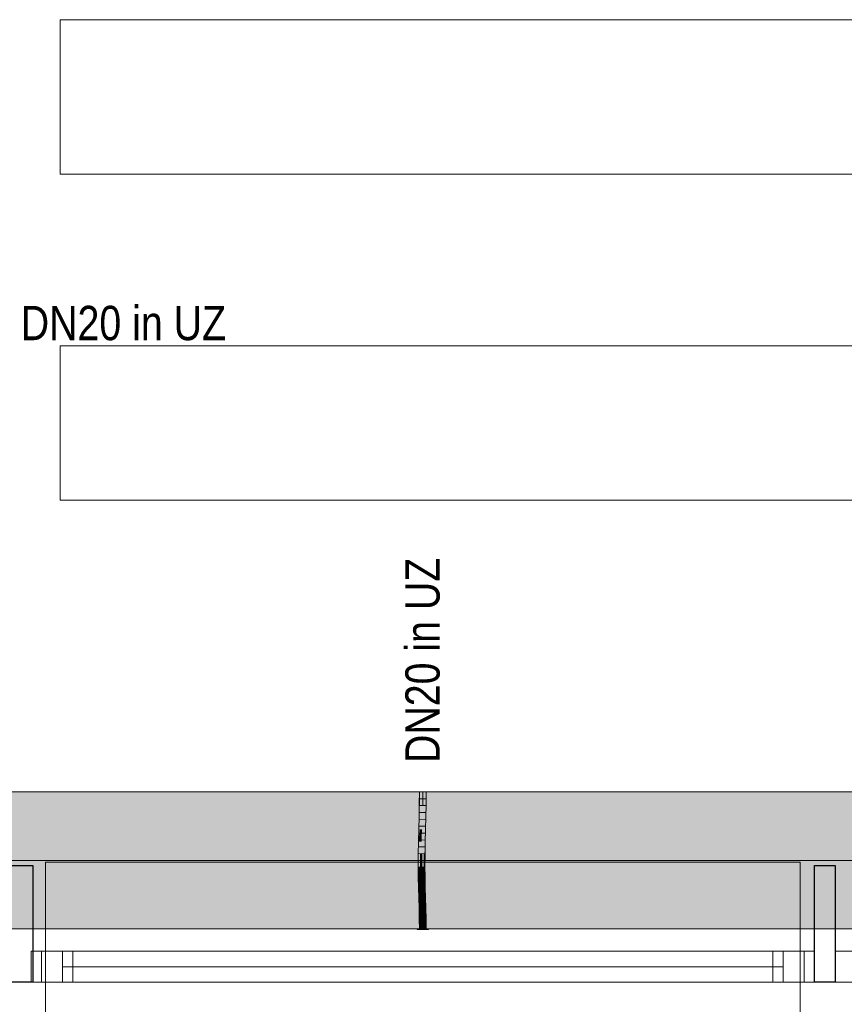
# Model space of a CAD drawing. Extents: x -420 to 300, y 62 to 1162.
# Tile 7 of 130: x -297 to -249, y 376 to 433. Entities that reach past the tile are written whole.
import ezdxf
from ezdxf.lldxf.tags import DXFTag

# ---------------------------------------------------------------- set-up
doc = ezdxf.new("R2010")
doc.units = 0
doc.layers.get('0').update_dxf_attribs({"lineweight": 35})
for name, color, linetype, lineweight, true_color in [('30 -33 Aussenwände- 7 Fassade_ Elemente', 7, 'Continuous', 9, 0x00aacc), ('30 -35 Decken- 1 Konstruktion-Träger- Stahlbeton', 7, 'grob-A06G9F4K8I', 13, 0x33aa00), ('60- 61 allgemeine Ausstattung- 1 Möbel', 7, 'Continuous', 9, 0x00cccc), ('E_Leerrohr 20', 7, 'Continuous', 13, 0xcc0099), ('E_Leerrohr 20-Shading', 7, 'Continuous', 13, 0xcc0099)]:
    doc.layers.add(name, color=color, linetype=linetype, lineweight=lineweight, true_color=true_color)
doc.layers.add('70 -71 Achsen- 1 Gebäudeachsen', color=7, linetype='STRICHPUNKT2-A06G9F4J8I', lineweight=18)
doc.layers.add('Detailelementbeschriftung', color=7, linetype='Continuous', lineweight=9)
doc.layers.add('iwb_Schraffur_Unterzug', color=7, linetype='Continuous', lineweight=5, true_color=0xffffcc, plot=False)
doc.styles.get("Standard").update_dxf_attribs({"font": 'ARIALN.TTF'})
tags = doc.linetypes.add('grob-A06G9F4K8I', pattern=[14, 3, -8, 3]).pattern_tags.tags
tags[8:9] = [DXFTag(74, 4), DXFTag(75, 0), DXFTag(340, '0'), DXFTag(46, 0.0), DXFTag(50, 0.0), DXFTag(44, 0.0), DXFTag(45, 0.0)]
tags[6:7] = [DXFTag(74, 4), DXFTag(75, 0), DXFTag(340, '0'), DXFTag(46, 0.0), DXFTag(50, 0.0), DXFTag(44, 0.0), DXFTag(45, 0.0)]
tags[4:5] = [DXFTag(74, 4), DXFTag(75, 0), DXFTag(340, '0'), DXFTag(46, 0.0), DXFTag(50, 0.0), DXFTag(44, 0.0), DXFTag(45, 0.0)]
tags = doc.linetypes.add('STRICHPUNKT2', pattern=[12.7, 6.35, -3.175, 0, -3.175]).pattern_tags.tags
tags[10:11] = [DXFTag(74, 4), DXFTag(75, 0), DXFTag(340, '0'), DXFTag(46, 0.0), DXFTag(50, 0.0), DXFTag(44, 0.0), DXFTag(45, 0.0)]
tags[8:9] = [DXFTag(74, 4), DXFTag(75, 0), DXFTag(340, '0'), DXFTag(46, 0.0), DXFTag(50, 0.0), DXFTag(44, 0.0), DXFTag(45, 0.0)]
tags[6:7] = [DXFTag(74, 4), DXFTag(75, 0), DXFTag(340, '0'), DXFTag(46, 0.0), DXFTag(50, 0.0), DXFTag(44, 0.0), DXFTag(45, 0.0)]
tags[4:5] = [DXFTag(74, 4), DXFTag(75, 0), DXFTag(340, '0'), DXFTag(46, 0.0), DXFTag(50, 0.0), DXFTag(44, 0.0), DXFTag(45, 0.0)]
tags = doc.linetypes.add('STRICHPUNKT2-A06G9F4J8I', pattern=[12.7, 6.35, -3.175, 0, -3.175]).pattern_tags.tags
tags[10:11] = [DXFTag(74, 4), DXFTag(75, 0), DXFTag(340, '0'), DXFTag(46, 0.0), DXFTag(50, 0.0), DXFTag(44, 0.0), DXFTag(45, 0.0)]
tags[8:9] = [DXFTag(74, 4), DXFTag(75, 0), DXFTag(340, '0'), DXFTag(46, 0.0), DXFTag(50, 0.0), DXFTag(44, 0.0), DXFTag(45, 0.0)]
tags[6:7] = [DXFTag(74, 4), DXFTag(75, 0), DXFTag(340, '0'), DXFTag(46, 0.0), DXFTag(50, 0.0), DXFTag(44, 0.0), DXFTag(45, 0.0)]
tags[4:5] = [DXFTag(74, 4), DXFTag(75, 0), DXFTag(340, '0'), DXFTag(46, 0.0), DXFTag(50, 0.0), DXFTag(44, 0.0), DXFTag(45, 0.0)]

# ---------------------------------------------------------------- blocks, each defined once
blk = doc.blocks.new('Shading-A06G9F158I', base_point=(-273.025, 385.538))
at = {"layer": 'E_Leerrohr 20-Shading', "color": 223, "true_color": 0xc67fb4}
for points in [[(-273.306, 388.441), (-273.364, 388.441), (-273.312, 387.719), (-273.371, 387.72)], [(-272.964, 388.441), (-273.023, 388.441), (-272.971, 387.714), (-273.029, 387.714)], [(-273.312, 387.719), (-273.371, 387.72), (-273.329, 386.995), (-273.386, 386.997)], [(-273.327, 386.995), (-273.312, 387.719), (-273.329, 386.995)], [(-272.975, 387.714), (-273.029, 387.714), (-273.001, 386.987), (-273.045, 386.988)], [(-272.986, 386.987), (-272.971, 387.714), (-273.001, 386.987), (-272.975, 387.714)], [(-273.329, 386.995), (-273.386, 386.997), (-273.352, 386.271), (-273.406, 386.272)], [(-273.352, 386.271), (-273.348, 386.271), (-273.329, 386.995), (-273.327, 386.995)], [(-273.348, 386.271), (-273.347, 386.271), (-273.327, 386.995)], [(-273.025, 386.988), (-273.045, 386.988), (-273.051, 386.263), (-273.064, 386.263)], [(-273.035, 386.262), (-273.001, 386.987), (-273.051, 386.263), (-273.025, 386.988)], [(-273.006, 386.262), (-272.986, 386.987), (-273.035, 386.262), (-273.001, 386.987)], [(-273.425, 385.547), (-273.36, 385.996), (-273.406, 386.272), (-273.352, 386.271)], [(-273.352, 386.271), (-273.36, 385.996), (-273.348, 386.271), (-273.354, 386.035)], [(-273.354, 386.035), (-273.353, 386.045), (-273.348, 386.271), (-273.347, 386.271)], [(-273.051, 386.263), (-273.064, 386.263), (-273.076, 385.539), (-273.083, 385.539)], [(-273.067, 385.539), (-273.035, 386.262), (-273.076, 385.539), (-273.051, 386.263)], [(-273.025, 385.538), (-273.006, 386.262), (-273.067, 385.539), (-273.035, 386.262)], [(-273.375, 385.546), (-273.37, 385.676), (-273.425, 385.547), (-273.36, 385.996)], [(-273.366, 385.545), (-273.353, 386.045), (-273.375, 385.546)], [(-273.36, 385.996), (-273.37, 385.676), (-273.354, 386.035), (-273.356, 385.981)], [(-273.356, 385.981), (-273.353, 386.045), (-273.354, 386.035)], [(-273.375, 385.546), (-273.425, 385.547), (-273.399, 384.819), (-273.438, 384.82)], [(-273.38, 384.819), (-273.366, 385.545), (-273.399, 384.819), (-273.375, 385.546)], [(-273.094, 384.816), (-273.076, 385.539), (-273.097, 384.816), (-273.081, 385.539)], [(-273.081, 385.539), (-273.083, 385.539), (-273.097, 384.816)], [(-273.091, 384.816), (-273.067, 385.539), (-273.094, 384.816), (-273.076, 385.539)], [(-273.091, 384.816), (-273.089, 384.816), (-273.08, 385.144)], [(-273.089, 384.816), (-273.067, 385.539), (-273.08, 385.144)], [(-273.089, 384.816), (-273.038, 384.815), (-273.067, 385.539), (-273.025, 385.538)], [(-273.401, 384.458), (-273.399, 384.819), (-273.44, 384.459), (-273.438, 384.82)], [(-273.383, 384.092), (-273.38, 384.819), (-273.404, 384.092), (-273.399, 384.819)], [(-273.098, 384.453), (-273.097, 384.453), (-273.097, 384.816), (-273.094, 384.816)], [(-273.097, 384.453), (-273.093, 384.453), (-273.094, 384.816), (-273.091, 384.816)], [(-273.093, 384.453), (-273.04, 384.452), (-273.089, 384.816), (-273.038, 384.815)], [(-273.093, 384.453), (-273.089, 384.816), (-273.093, 384.526)], [(-273.089, 384.816), (-273.091, 384.816), (-273.093, 384.526)], [(-273.404, 384.092), (-273.401, 384.458), (-273.441, 384.092), (-273.44, 384.459)], [(-273.404, 384.092), (-273.441, 384.092), (-273.391, 383.481), (-273.434, 383.48)], [(-273.375, 383.482), (-273.383, 384.092), (-273.391, 383.481), (-273.404, 384.092)], [(-273.096, 384.093), (-273.093, 384.453), (-273.1, 384.093), (-273.098, 384.453)], [(-273.096, 384.093), (-273.1, 384.093), (-273.083, 383.487), (-273.092, 383.487)], [(-273.096, 384.093), (-273.041, 384.093), (-273.093, 384.453), (-273.04, 384.452)], [(-273.034, 383.488), (-273.041, 384.093), (-273.083, 383.487), (-273.096, 384.093)], [(-273.391, 383.481), (-273.434, 383.48), (-273.365, 382.872), (-273.419, 382.87)], [(-273.36, 382.872), (-273.375, 383.482), (-273.365, 382.872), (-273.391, 383.481)], [(-273.091, 383.487), (-273.092, 383.487), (-273.077, 382.88)], [(-273.057, 382.88), (-273.083, 383.487), (-273.077, 382.88), (-273.091, 383.487)], [(-273.019, 382.881), (-273.034, 383.488), (-273.057, 382.88), (-273.083, 383.487)], [(-273.419, 382.87), (-273.397, 382.703), (-273.365, 382.872), (-273.357, 382.703)], [(-273.397, 382.703), (-273.419, 382.87), (-273.414, 382.702)], [(-273.353, 382.633), (-273.36, 382.872), (-273.365, 382.872)], [(-273.072, 382.705), (-273.048, 382.705), (-273.077, 382.88), (-273.057, 382.88)], [(-273.048, 382.705), (-273.014, 382.706), (-273.057, 382.88), (-273.019, 382.881)], [(-273.401, 382.261), (-273.342, 382.263), (-273.414, 382.702), (-273.397, 382.703)], [(-273.342, 382.263), (-273.401, 382.261), (-273.324, 381.655), (-273.383, 381.654)], [(-273.397, 382.703), (-273.342, 382.263), (-273.357, 382.703), (-273.353, 382.633)], [(-273.059, 382.271), (-273.026, 382.272), (-273.072, 382.705), (-273.048, 382.705)], [(-273.026, 382.272), (-273.059, 382.271), (-272.996, 381.663), (-273.042, 381.662)], [(-273.026, 382.272), (-273.001, 382.273), (-273.048, 382.705), (-273.014, 382.706)], [(-272.983, 381.664), (-273.001, 382.273), (-272.996, 381.663), (-273.026, 382.272)], [(-273.324, 381.655), (-273.383, 381.654), (-273.312, 381.048), (-273.37, 381.047)], [(-273.311, 381.048), (-273.324, 381.655), (-273.312, 381.048), (-273.324, 381.655)], [(-272.996, 381.663), (-273.042, 381.662), (-272.973, 381.053), (-273.028, 381.052)], [(-272.97, 381.053), (-272.983, 381.664), (-272.973, 381.053), (-272.996, 381.663)], [(-273.312, 381.048), (-273.37, 381.047), (-273.31, 380.441), (-273.364, 380.441)], [(-273.31, 380.441), (-273.307, 380.441), (-273.312, 381.048), (-273.311, 381.048)], [(-273.307, 380.441), (-273.306, 380.441), (-273.311, 381.048)], [(-272.964, 380.441), (-272.973, 381.053), (-273.023, 380.441), (-273.028, 381.052)], [(-272.964, 380.441), (-272.97, 381.053), (-272.973, 381.053)]]:
    blk.add_solid(points, dxfattribs=at)
at = {"layer": 'E_Leerrohr 20-Shading', "color": 231, "true_color": 0xe17fc9}
for points in [[(-273.164, 388.441), (-273.306, 388.441), (-273.171, 387.717), (-273.312, 387.719)], [(-273.164, 388.441), (-273.171, 387.717), (-273.166, 387.716)], [(-273.166, 387.716), (-273.16, 387.716), (-273.164, 388.441)], [(-273.16, 387.716), (-273.029, 387.714), (-273.164, 388.441), (-273.023, 388.441)], [(-273.267, 387.718), (-273.312, 387.719), (-273.264, 386.994), (-273.327, 386.995)], [(-273.186, 386.992), (-273.171, 387.717), (-273.264, 386.994), (-273.267, 387.718)], [(-273.171, 387.717), (-273.186, 386.992), (-273.181, 386.992)], [(-273.181, 386.992), (-273.171, 386.991), (-273.171, 387.717), (-273.166, 387.716)], [(-273.166, 387.716), (-273.171, 386.991), (-273.16, 387.716), (-273.149, 386.991)], [(-273.149, 386.991), (-273.045, 386.988), (-273.16, 387.716), (-273.029, 387.714)], [(-273.264, 386.994), (-273.327, 386.995), (-273.263, 386.268), (-273.347, 386.271)], [(-273.263, 386.268), (-273.219, 386.267), (-273.264, 386.994), (-273.207, 386.992)], [(-273.219, 386.267), (-273.206, 386.267), (-273.207, 386.992), (-273.186, 386.992)], [(-273.186, 386.992), (-273.206, 386.267), (-273.204, 386.267)], [(-273.194, 386.267), (-273.181, 386.992), (-273.204, 386.267), (-273.186, 386.992)], [(-273.194, 386.267), (-273.176, 386.266), (-273.181, 386.992), (-273.171, 386.991)], [(-273.171, 386.991), (-273.176, 386.266), (-273.149, 386.991), (-273.135, 386.265)], [(-273.135, 386.265), (-273.064, 386.263), (-273.149, 386.991), (-273.045, 386.988)], [(-273.353, 386.045), (-273.262, 385.687), (-273.347, 386.271), (-273.263, 386.268)], [(-273.263, 386.268), (-273.262, 385.687), (-273.219, 386.267), (-273.23, 385.561)], [(-273.23, 385.561), (-273.225, 385.542), (-273.219, 386.267), (-273.206, 386.267)], [(-273.204, 386.267), (-273.206, 386.267), (-273.221, 385.542), (-273.225, 385.542)], [(-273.207, 385.542), (-273.194, 386.267), (-273.221, 385.542), (-273.204, 386.267)], [(-273.207, 385.542), (-273.182, 385.541), (-273.194, 386.267), (-273.176, 386.266)], [(-273.176, 386.266), (-273.182, 385.541), (-273.135, 386.265), (-273.122, 385.54)], [(-273.122, 385.54), (-273.083, 385.539), (-273.135, 386.265), (-273.064, 386.263)], [(-273.353, 386.045), (-273.366, 385.545), (-273.344, 385.545)], [(-273.344, 385.545), (-273.261, 385.543), (-273.353, 386.045), (-273.262, 385.687)], [(-273.262, 385.687), (-273.261, 385.543), (-273.23, 385.561), (-273.23, 385.542)], [(-273.344, 385.545), (-273.366, 385.545), (-273.334, 384.818), (-273.38, 384.819)], [(-273.334, 384.818), (-273.257, 384.818), (-273.344, 385.545), (-273.261, 385.543)], [(-273.261, 385.543), (-273.257, 384.818), (-273.23, 385.542), (-273.238, 384.817)], [(-273.238, 384.817), (-273.225, 385.542), (-273.23, 385.542)], [(-273.221, 385.542), (-273.225, 385.542), (-273.235, 384.817), (-273.238, 384.817)], [(-273.217, 384.817), (-273.207, 385.542), (-273.235, 384.817), (-273.221, 385.542)], [(-273.23, 385.542), (-273.225, 385.542), (-273.23, 385.561)], [(-273.217, 384.817), (-273.186, 384.817), (-273.207, 385.542), (-273.182, 385.541)], [(-273.182, 385.541), (-273.186, 384.817), (-273.122, 385.54), (-273.112, 384.816)], [(-273.122, 385.54), (-273.112, 384.816), (-273.084, 385.539), (-273.105, 384.816)], [(-273.105, 384.816), (-273.097, 384.816), (-273.084, 385.539), (-273.083, 385.539)], [(-273.334, 384.818), (-273.38, 384.819), (-273.332, 384.092), (-273.383, 384.092)], [(-273.334, 384.818), (-273.333, 384.457), (-273.257, 384.818), (-273.253, 384.456)], [(-273.257, 384.818), (-273.253, 384.456), (-273.238, 384.817), (-273.24, 384.456)], [(-273.24, 384.456), (-273.219, 384.455), (-273.235, 384.817), (-273.217, 384.817)], [(-273.235, 384.817), (-273.238, 384.817), (-273.24, 384.456)], [(-273.217, 384.817), (-273.22, 384.289), (-273.186, 384.817), (-273.187, 384.29)], [(-273.112, 384.816), (-273.186, 384.817), (-273.113, 384.093), (-273.187, 384.093)], [(-273.112, 384.816), (-273.113, 384.093), (-273.11, 384.197)], [(-273.105, 384.816), (-273.112, 384.816), (-273.108, 384.712)], [(-273.108, 384.712), (-273.112, 384.816), (-273.112, 384.609)], [(-273.098, 384.453), (-273.108, 384.712), (-273.11, 384.093), (-273.112, 384.609)], [(-273.097, 384.816), (-273.105, 384.816), (-273.098, 384.453), (-273.108, 384.712)], [(-273.332, 384.092), (-273.383, 384.092), (-273.337, 383.482), (-273.375, 383.482)], [(-273.337, 383.482), (-273.235, 383.484), (-273.332, 384.092), (-273.248, 384.093)], [(-273.333, 384.457), (-273.332, 384.092), (-273.253, 384.456), (-273.248, 384.093)], [(-273.249, 384.456), (-273.253, 384.456), (-273.245, 384.093), (-273.248, 384.093)], [(-273.24, 384.456), (-273.249, 384.456), (-273.241, 384.093), (-273.245, 384.093)], [(-273.248, 384.093), (-273.235, 383.484), (-273.245, 384.093), (-273.234, 383.484)], [(-273.234, 383.484), (-273.241, 384.093), (-273.245, 384.093)], [(-273.222, 384.093), (-273.24, 384.456), (-273.241, 384.093)], [(-273.222, 384.093), (-273.241, 384.093), (-273.22, 383.484), (-273.234, 383.484)], [(-273.24, 384.456), (-273.222, 384.093), (-273.219, 384.455)], [(-273.22, 384.289), (-273.222, 384.093), (-273.187, 384.29), (-273.187, 384.093)], [(-273.22, 383.484), (-273.185, 383.485), (-273.222, 384.093), (-273.187, 384.093)], [(-273.113, 384.093), (-273.187, 384.093), (-273.128, 383.486), (-273.185, 383.485)], [(-273.124, 383.486), (-273.11, 384.093), (-273.128, 383.486), (-273.113, 384.093)], [(-273.11, 384.093), (-273.124, 383.486), (-273.111, 383.957)], [(-273.124, 383.486), (-273.115, 383.486), (-273.111, 383.957)], [(-273.1, 384.093), (-273.111, 383.957), (-273.105, 383.487), (-273.115, 383.486)], [(-273.113, 384.093), (-273.11, 384.093), (-273.11, 384.197)], [(-273.11, 384.093), (-273.111, 383.957), (-273.107, 384.093)], [(-273.111, 383.957), (-273.1, 384.093), (-273.107, 384.093)], [(-273.098, 384.453), (-273.11, 384.093), (-273.107, 384.093)], [(-273.102, 384.29), (-273.107, 384.093), (-273.099, 384.29), (-273.1, 384.093)], [(-273.1, 384.093), (-273.105, 383.487), (-273.092, 383.487)], [(-273.098, 384.453), (-273.102, 384.29), (-273.099, 384.29)], [(-273.337, 383.482), (-273.375, 383.482), (-273.348, 382.872), (-273.36, 382.872)], [(-273.348, 382.872), (-273.219, 382.876), (-273.337, 383.482), (-273.235, 383.484)], [(-273.219, 382.876), (-273.234, 383.484), (-273.235, 383.484)], [(-273.22, 383.484), (-273.234, 383.484), (-273.215, 382.876), (-273.219, 382.876)], [(-273.215, 382.876), (-273.18, 382.877), (-273.22, 383.484), (-273.185, 383.485)], [(-273.124, 383.486), (-273.185, 383.485), (-273.143, 382.878), (-273.18, 382.877)], [(-273.115, 383.486), (-273.124, 383.486), (-273.126, 382.878), (-273.143, 382.878)], [(-273.115, 383.486), (-273.126, 382.878), (-273.105, 383.487), (-273.111, 382.879)], [(-273.105, 383.487), (-273.111, 382.879), (-273.092, 383.487), (-273.086, 382.879)], [(-273.086, 382.879), (-273.077, 382.88), (-273.092, 383.487)], [(-273.348, 382.872), (-273.36, 382.872), (-273.353, 382.633)], [(-273.214, 382.705), (-273.219, 382.876), (-273.352, 382.703), (-273.348, 382.872)], [(-273.215, 382.876), (-273.219, 382.876), (-273.214, 382.705)], [(-273.214, 382.705), (-273.178, 382.604), (-273.215, 382.876), (-273.18, 382.877)], [(-273.143, 382.878), (-273.18, 382.877), (-273.145, 382.821)], [(-273.145, 382.821), (-273.18, 382.877), (-273.154, 382.537), (-273.178, 382.604)], [(-273.134, 382.482), (-273.128, 382.793), (-273.154, 382.537), (-273.145, 382.821)], [(-273.128, 382.793), (-273.126, 382.878), (-273.145, 382.821), (-273.143, 382.878)], [(-273.112, 382.769), (-273.128, 382.793), (-273.116, 382.431), (-273.134, 382.482)], [(-273.111, 382.879), (-273.126, 382.878), (-273.112, 382.769), (-273.128, 382.793)], [(-273.112, 382.769), (-273.084, 382.724), (-273.111, 382.879), (-273.086, 382.879)], [(-273.084, 382.724), (-273.072, 382.705), (-273.086, 382.879), (-273.077, 382.88)], [(-273.353, 382.633), (-273.201, 382.267), (-273.352, 382.703), (-273.214, 382.705)], [(-273.201, 382.267), (-273.353, 382.633), (-273.342, 382.263)], [(-273.201, 382.267), (-273.342, 382.263), (-273.183, 381.659), (-273.324, 381.655)], [(-273.201, 382.267), (-273.175, 382.268), (-273.214, 382.705), (-273.178, 382.604)], [(-273.175, 382.268), (-273.201, 382.267), (-273.17, 381.659), (-273.183, 381.659)], [(-273.154, 382.537), (-273.178, 382.604), (-273.163, 382.268), (-273.175, 382.268)], [(-273.163, 382.268), (-273.175, 382.268), (-273.172, 381.957)], [(-273.139, 382.269), (-273.163, 382.268), (-273.17, 381.659), (-273.172, 381.957)], [(-273.139, 382.269), (-273.17, 381.659), (-273.151, 381.659)], [(-273.139, 382.269), (-273.134, 382.482), (-273.163, 382.268), (-273.154, 382.537)], [(-273.139, 382.269), (-273.151, 381.659), (-273.118, 382.27), (-273.125, 381.66)], [(-273.116, 382.431), (-273.134, 382.482), (-273.118, 382.27), (-273.139, 382.269)], [(-273.125, 381.66), (-273.089, 381.661), (-273.118, 382.27), (-273.079, 382.271)], [(-273.118, 382.27), (-273.08, 382.271), (-273.116, 382.431), (-273.081, 382.331)], [(-273.116, 382.431), (-273.081, 382.331), (-273.112, 382.769), (-273.084, 382.724)], [(-273.089, 381.661), (-273.042, 381.662), (-273.079, 382.271), (-273.059, 382.271)], [(-273.081, 382.331), (-273.078, 382.325), (-273.084, 382.724), (-273.072, 382.705)], [(-273.08, 382.271), (-273.079, 382.271), (-273.081, 382.331), (-273.078, 382.325)], [(-273.079, 382.271), (-273.059, 382.271), (-273.078, 382.325)], [(-273.078, 382.325), (-273.059, 382.271), (-273.072, 382.705)], [(-273.183, 381.659), (-273.324, 381.655), (-273.17, 381.05), (-273.311, 381.048)], [(-273.166, 381.05), (-273.17, 381.659), (-273.167, 381.05), (-273.183, 381.659)], [(-273.183, 381.659), (-273.183, 381.659), (-273.167, 381.05), (-273.17, 381.05)], [(-273.17, 381.659), (-273.166, 381.05), (-273.151, 381.659), (-273.161, 381.05)], [(-273.151, 381.659), (-273.161, 381.05), (-273.125, 381.66), (-273.131, 381.051)], [(-273.131, 381.051), (-273.098, 381.051), (-273.125, 381.66), (-273.089, 381.661)], [(-273.098, 381.051), (-273.028, 381.052), (-273.089, 381.661), (-273.042, 381.662)], [(-273.17, 381.05), (-273.311, 381.048), (-273.164, 380.441), (-273.306, 380.441)], [(-273.166, 381.05), (-273.17, 381.05), (-273.164, 380.441)], [(-273.166, 381.05), (-273.164, 380.441), (-273.161, 381.05)], [(-273.164, 380.441), (-273.106, 380.441), (-273.161, 381.05), (-273.098, 381.051)], [(-273.106, 380.441), (-273.023, 380.441), (-273.098, 381.051), (-273.028, 381.052)]]:
    blk.add_solid(points, dxfattribs=at)
blk = doc.blocks.new('Shading-A06G9F178I', base_point=(-273.07, 381.229))
at = {"layer": 'E_Leerrohr 20-Shading', "color": 213, "true_color": 0xd67fc0}
for points in [[(-273.164, 381.229), (-273.364, 381.229), (-273.164, 380.441), (-273.364, 380.441)], [(-273.07, 381.229), (-273.164, 381.229), (-273.081, 380.441), (-273.164, 380.441)], [(-272.964, 380.441), (-272.964, 381.229), (-273.081, 380.441), (-273.07, 381.229)], [(-273.164, 380.441), (-273.494, 380.441), (-273.164, 380.429), (-273.494, 380.429)], [(-272.834, 380.441), (-273.164, 380.441), (-272.834, 380.429), (-273.164, 380.429)]]:
    blk.add_solid(points, dxfattribs=at)
blk = doc.blocks.new('Shading-A06G9F198I', base_point=(-273.164, 388.441))
at = {"layer": 'E_Leerrohr 20-Shading', "color": 213, "true_color": 0xd67fc0}
for points in [[(-273.494, 388.441), (-273.164, 388.441), (-273.494, 388.453), (-273.164, 388.453)], [(-273.364, 387.653), (-273.164, 387.653), (-273.364, 388.441), (-273.164, 388.441)], [(-273.164, 388.441), (-272.834, 388.441), (-273.164, 388.453), (-272.834, 388.453)], [(-273.164, 388.441), (-273.164, 387.653), (-272.964, 388.441), (-272.976, 387.653)], [(-272.976, 387.653), (-272.964, 387.653), (-272.964, 388.441)]]:
    blk.add_solid(points, dxfattribs=at)
blk = doc.blocks.new('Referenz-A06G9F4L8I')
at = {"layer": '30 -33 Aussenwände- 7 Fassade_ Elemente', "color": 0, "linetype": 'Continuous', "lineweight": -2, "ltscale": 0.25}
for p, q in [((-297.098, 384.153), (-295.898, 384.153)), ((-295.898, 384.153), (-295.898, 377.353)), ((-250.331, 377.353), (-250.331, 384.153)), ((-250.331, 384.153), (-249.131, 384.153)), ((-249.131, 384.153), (-249.131, 377.353)), ((-295.898, 377.353), (-297.098, 377.353)), ((-249.131, 377.353), (-250.331, 377.353))]:
    blk.add_line(p, q, dxfattribs=at)
at = {"layer": '30 -33 Aussenwände- 7 Fassade_ Elemente', "color": 0}
for p, q in [((-295.164, 384.353), (-295.164, 379.153)), ((-251.164, 384.353), (-295.164, 384.353)), ((-251.164, 379.153), (-251.164, 384.353)), ((-295.164, 379.153), (-295.164, 377.353)), ((-293.564, 379.153), (-295.164, 379.153)), ((-293.564, 379.153), (-252.764, 379.153)), ((-293.564, 377.353), (-293.564, 379.153)), ((-252.764, 379.153), (-252.764, 377.353)), ((-252.764, 379.153), (-251.164, 379.153)), ((-251.164, 379.153), (-251.164, 377.353)), ((-293.564, 378.253), (-252.764, 378.253)), ((-295.164, 375.353), (-295.164, 377.353)), ((-295.164, 377.353), (-293.564, 377.353)), ((-252.764, 377.353), (-293.564, 377.353)), ((-251.164, 377.353), (-252.764, 377.353)), ((-251.164, 377.353), (-251.164, 375.353))]:
    blk.add_line(p, q, dxfattribs=at)
at = {"layer": '30 -33 Aussenwände- 7 Fassade_ Elemente', "color": 0, "linetype": 'Continuous', "lineweight": 18, "ltscale": 0.18}
for p, q in [((-295.998, 379.153), (-294.164, 379.153)), ((-295.998, 377.353), (-295.998, 379.153)), ((-294.164, 379.153), (-294.164, 377.353)), ((-252.164, 379.153), (-250.331, 379.153)), ((-252.164, 377.353), (-252.164, 379.153)), ((-250.331, 379.153), (-250.331, 377.353)), ((-249.131, 377.353), (-249.131, 379.153)), ((-249.131, 379.153), (-247.298, 379.153)), ((-252.164, 378.253), (-294.164, 378.253)), ((-294.164, 377.353), (-295.998, 377.353)), ((-250.331, 377.353), (-252.164, 377.353)), ((-247.298, 377.353), (-249.131, 377.353))]:
    blk.add_line(p, q, dxfattribs=at)
at = {"layer": '30 -33 Aussenwände- 7 Fassade_ Elemente', "color": 0, "linetype": 'Continuous', "ltscale": 0.13}
for p, q in [((-295.398, 377.353), (-295.398, 379.153)), ((-295.398, 379.153), (-250.931, 379.153)), ((-250.931, 379.153), (-250.931, 377.353)), ((-250.931, 377.353), (-295.398, 377.353))]:
    blk.add_line(p, q, dxfattribs=at)
at = {"layer": '30 -35 Decken- 1 Konstruktion-Träger- Stahlbeton', "color": 0}
for p, q in [((-298.298, 388.453), (-2.298, 388.453)), ((-298.298, 380.453), (-2.298, 380.453))]:
    blk.add_line(p, q, dxfattribs=at)
at = {"layer": '60- 61 allgemeine Ausstattung- 1 Möbel', "color": 0, "linetype": 'Continuous', "ltscale": 0.13}
for p, q in [((-294.298, 424.453), (-294.298, 433.453)), ((-294.298, 433.453), (-174.298, 433.453)), ((-174.298, 424.453), (-294.298, 424.453)), ((-294.298, 405.453), (-294.298, 414.453)), ((-294.298, 414.453), (-174.298, 414.453)), ((-174.298, 405.453), (-294.298, 405.453))]:
    blk.add_line(p, q, dxfattribs=at)
at = {"layer": '70 -71 Achsen- 1 Gebäudeachsen', "color": 0, "linetype": 'STRICHPUNKT2-A06G9F4J8I', "ltscale": 0.18}
blk.add_line((-387.238, 384.453), (76.501, 384.453), dxfattribs=at)
blk = doc.blocks.new('Referenz-A06G9F4N8I')
at = {"layer": 'iwb_Schraffur_Unterzug', "linetype": 'Continuous', "ltscale": 0.13}
blk.add_hatch(color=256, dxfattribs=at).paths.add_polyline_path([(-298.298, 384.453), (-298.298, 388.453), (-2.298, 388.453), (-2.298, 380.453), (-298.298, 380.453)])
blk = doc.blocks.new('Einzeiliger Text-A06G9FAP8I')
at = {"color": 0, "lineweight": -2, "insert": (-296.597, 416.773), "char_height": 2, "attachment_point": 1}
blk.add_mtext('{\\fArial Narrow;DN20 in UZ}', dxfattribs=at)
blk = doc.blocks.new('Flexrohr-A06G9FBJ8I')
at = {"color": 0, "linetype": 'ByBlock', "lineweight": -2, "ltscale": 0.13}
for p, q in [((-273.364, 388.441), (-273.371, 387.72)), ((-273.364, 388.441), (-272.964, 388.441)), ((-273.356, 388.043), (-272.98, 388.04)), ((-272.964, 388.441), (-272.971, 387.714)), ((-273.371, 387.72), (-273.386, 386.997)), ((-273.36, 387.644), (-272.984, 387.638)), ((-272.971, 387.714), (-272.986, 386.987)), ((-273.386, 386.997), (-273.406, 386.272)), ((-273.378, 386.846), (-273.002, 386.837)), ((-273.369, 387.245), (-272.993, 387.238)), ((-272.986, 386.987), (-273.006, 386.262)), ((-273.406, 386.272), (-273.425, 385.547)), ((-273.389, 386.447), (-273.013, 386.437)), ((-273.006, 386.262), (-273.025, 385.538)), ((-273.4, 386.047), (-273.024, 386.037)), ((-273.425, 385.547), (-273.438, 384.82)), ((-273.418, 385.246), (-273.042, 385.239)), ((-273.41, 385.646), (-273.034, 385.638)), ((-273.025, 385.538), (-273.038, 384.815)), ((-273.438, 384.82), (-273.441, 384.092)), ((-273.426, 384.844), (-273.05, 384.84)), ((-273.038, 384.815), (-273.041, 384.093)), ((-273.441, 384.092), (-273.434, 383.48)), ((-273.429, 384.041), (-273.053, 384.043)), ((-273.428, 384.443), (-273.052, 384.442)), ((-273.041, 384.093), (-273.034, 383.488)), ((-273.434, 383.48), (-273.419, 382.87)), ((-273.424, 383.64), (-273.048, 383.645)), ((-273.034, 383.488), (-273.019, 382.881)), ((-273.419, 382.87), (-273.4, 382.261)), ((-273.416, 383.238), (-273.04, 383.247)), ((-273.406, 382.837), (-273.03, 382.848)), ((-273.019, 382.881), (-273.001, 382.273)), ((-273.4, 382.261), (-273.383, 381.654)), ((-273.394, 382.437), (-273.018, 382.448)), ((-273.001, 382.273), (-272.983, 381.664)), ((-273.383, 381.654), (-273.37, 381.047)), ((-273.382, 382.038), (-273.006, 382.048)), ((-273.371, 381.638), (-272.995, 381.648)), ((-272.983, 381.664), (-272.97, 381.053)), ((-273.362, 381.24), (-272.986, 381.247)), ((-273.37, 381.047), (-273.364, 380.441)), ((-273.356, 380.841), (-272.98, 380.845)), ((-272.97, 381.053), (-272.964, 380.441)), ((-273.364, 380.441), (-272.964, 380.441)), ((-273.352, 380.443), (-272.976, 380.443))]:
    blk.add_line(p, q, dxfattribs=at)
blk = doc.blocks.new('Einzeiliger Text-A06G9FBL8I')
at = {"color": 0, "lineweight": -2, "insert": (-274.184, 390.13), "char_height": 2, "attachment_point": 1, "rotation": 90}
blk.add_mtext('{\\fArial Narrow;DN20 in UZ}', dxfattribs=at)
blk = doc.blocks.new('Enddeckel-A06G9FBN8I')
at = {"color": 0, "linetype": 'ByBlock', "lineweight": -2, "ltscale": 0.13}
for p, q in [((-273.364, 381.229), (-273.364, 380.441)), ((-273.247, 381.229), (-273.364, 381.229)), ((-273.082, 381.229), (-273.247, 381.229)), ((-272.964, 381.229), (-273.082, 381.229)), ((-272.964, 380.441), (-272.964, 381.229)), ((-273.494, 380.441), (-273.494, 380.429)), ((-273.301, 380.441), (-273.494, 380.441)), ((-273.301, 380.429), (-273.494, 380.429)), ((-273.247, 380.441), (-273.364, 380.441)), ((-273.028, 380.441), (-273.301, 380.441)), ((-273.028, 380.429), (-273.301, 380.429)), ((-273.082, 380.441), (-273.247, 380.441)), ((-272.964, 380.441), (-273.082, 380.441)), ((-272.834, 380.441), (-273.028, 380.441)), ((-272.834, 380.429), (-273.028, 380.429)), ((-272.834, 380.429), (-272.834, 380.441))]:
    blk.add_line(p, q, dxfattribs=at)
at = {"color": 0, "linetype": 'STRICHPUNKT2', "lineweight": 5, "ltscale": 0.13}
blk.add_line((-273.164, 380.441), (-273.164, 381.229), dxfattribs=at)
blk = doc.blocks.new('Enddeckel-A06G9FBP8I')
at = {"color": 0, "linetype": 'ByBlock', "lineweight": -2, "ltscale": 0.13}
for p, q in [((-273.494, 388.453), (-273.494, 388.441)), ((-273.494, 388.453), (-273.301, 388.453)), ((-273.494, 388.441), (-273.301, 388.441)), ((-273.364, 388.441), (-273.364, 387.653)), ((-273.364, 388.441), (-273.247, 388.441)), ((-273.301, 388.453), (-273.028, 388.453)), ((-273.301, 388.441), (-273.028, 388.441)), ((-273.247, 388.441), (-273.082, 388.441)), ((-273.082, 388.441), (-272.964, 388.441)), ((-273.028, 388.453), (-272.834, 388.453)), ((-273.028, 388.441), (-272.834, 388.441)), ((-272.964, 387.653), (-272.964, 388.441)), ((-272.834, 388.441), (-272.834, 388.453)), ((-273.364, 387.653), (-273.247, 387.653)), ((-273.247, 387.653), (-273.082, 387.653)), ((-273.082, 387.653), (-272.964, 387.653))]:
    blk.add_line(p, q, dxfattribs=at)
at = {"color": 0, "linetype": 'STRICHPUNKT2', "lineweight": 5, "ltscale": 0.13}
blk.add_line((-273.164, 388.441), (-273.164, 387.653), dxfattribs=at)

msp = doc.modelspace()

# ---------------------------------------------------------------- block references
at = {"color": 8, "lineweight": 25, "ltscale": 0.25, "true_color": 0x808080}
for name in ['Referenz-A06G9F4L8I', 'Referenz-A06G9F4N8I']:
    msp.add_blockref(name, (0, 0), dxfattribs=at)
at = {"layer": 'Detailelementbeschriftung', "ltscale": 0.13}
for name in ['Einzeiliger Text-A06G9FAP8I', 'Einzeiliger Text-A06G9FBL8I']:
    msp.add_blockref(name, (0, 0), dxfattribs=at)
at = {"layer": 'E_Leerrohr 20'}
for name, p in [('Shading-A06G9F198I', (-273.164, 388.441)), ('Shading-A06G9F158I', (-273.025, 385.538)), ('Shading-A06G9F178I', (-273.07, 381.229))]:
    msp.add_blockref(name, p, dxfattribs=at)
at = {"layer": 'E_Leerrohr 20', "ltscale": 0.13}
for name in ['Enddeckel-A06G9FBP8I', 'Flexrohr-A06G9FBJ8I', 'Enddeckel-A06G9FBN8I']:
    msp.add_blockref(name, (0, 0), dxfattribs=at)

doc.saveas('drawing.dxf')
